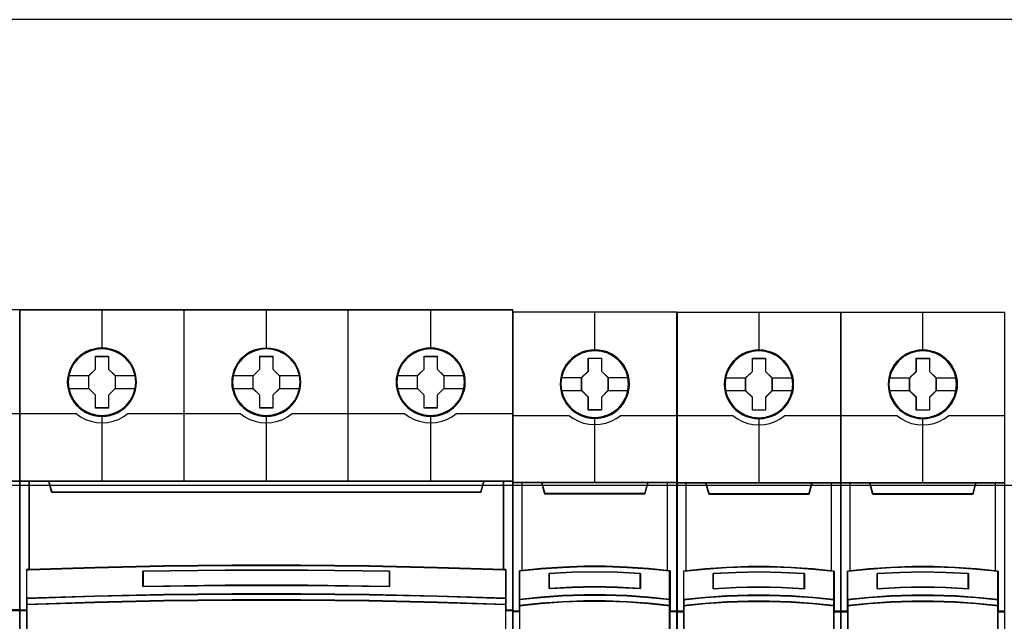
# Model space of a CAD drawing. Header units: millimetres. Extents: x 203 to 3426, y 719 to 2381.
# Tile 125 of 185: x 3358.28 to 3369.44, y 2277.5 to 2284.33. Entities that reach past the tile are written whole.
import ezdxf

# ---------------------------------------------------------------- set-up
doc = ezdxf.new("R2010")
doc.units = ezdxf.units.MM
doc.layers.add('45', color=7, linetype='Continuous')
doc.layers.add('E_Legrand_obudowy', color=7, linetype='Continuous')

# ---------------------------------------------------------------- blocks, each defined once
blk = doc.blocks.new('XL3 160 wnękowa 6x24M')
at = {"layer": 'E_Legrand_obudowy'}
for points in [[(256.55, -422.17), (-257.68, -422.17)], [(-215.64, -475), (215.55, -475), (215.55, -520.11), (-215.64, -520.11), (-215.64, -475)]]:
    blk.add_lwpolyline(points, dxfattribs=at)
blk = doc.blocks.new('P304 TX3')
at = {"layer": '45', "color": 139}
blk.add_lwpolyline([(72.05327, 41.032708), (-0.0215, 41.032708), (-0.0215, -41.032709), (72.05327, -41.032709), (72.05327, 41.032708)], close=True, dxfattribs=at)
blk.add_lwpolyline([(72.05327, 41.032708), (-0.0215, 41.032708), (-0.0215, -41.032709), (72.05327, -41.032709), (72.05327, 41.032708)], close=True, dxfattribs=at)
for points in [[(65.832637, 29.669362), (72.05327, 29.669362)], [(-0.0215, 22.261452), (72.05327, 22.261452)], [(72.05327, 8.126427), (17.23753, 8.126427)]]:
    blk.add_lwpolyline(points, dxfattribs=at)
at = {"layer": '45', "color": 7}
blk.add_lwpolyline([(71.012317, 22.261452), (71.012317, 8.08152), (72.05327, 8.08152), (72.05327, 22.261452), (71.012317, 22.261452)], close=True, dxfattribs=at)
at = {"layer": '45', "color": 140}
blk.add_lwpolyline([(71.012317, 22.261452), (71.012317, 8.08152), (72.05327, 8.08152), (72.05327, 22.261452), (71.012317, 22.261452)], close=True, dxfattribs=at)
blk = doc.blocks.new('S303 TX3')
at = {"layer": '45', "color": 7}
for points in [[(18.022415, 41.022856), (0, 41.022856), (0, -41.022856), (18.022415, -41.022856), (36.033684, -41.022856), (54.056099, -41.022856), (54.056099, 41.022856), (36.033684, 41.022856), (18.022415, 41.022856)], [(12.804977, 33.099343), (12.782599, 33.552212), (12.709873, 33.999558), (12.553233, 34.430336), (12.374215, 34.844545), (12.139254, 35.236664), (11.859539, 35.584599), (11.529475, 35.904921), (11.160251, 36.181061), (10.791027, 36.424064), (10.360265, 36.606316), (9.929504, 36.73334), (9.470771, 36.816182), (9.017632, 36.843796), (8.558899, 36.816182), (8.116949, 36.73334), (7.669404, 36.606316), (7.255426, 36.424064), (6.863824, 36.181061), (6.505789, 35.904921), (6.17013, 35.584599), (5.901604, 35.236664), (5.661049, 34.844545), (5.459654, 34.430336), (5.342173, 33.999558), (5.252664, 33.552212), (5.219099, 33.099343), (5.252664, 32.651997), (5.342173, 32.215697), (5.459654, 31.779396), (5.661049, 31.365187), (5.901604, 30.978592), (6.17013, 30.614087), (6.505789, 30.293765), (6.863824, 30.017626), (7.255426, 29.785669), (7.669404, 29.603417), (8.116949, 29.465347), (8.558899, 29.376982), (9.017632, 29.354891), (9.470771, 29.376982), (9.929504, 29.465347), (10.360265, 29.603417), (10.791027, 29.785669), (11.160251, 30.017626), (11.529475, 30.293765), (11.859539, 30.614087), (12.139254, 30.978592), (12.374215, 31.365187), (12.553233, 31.779396), (12.709873, 32.215697), (12.782599, 32.651997), (12.804977, 33.099343)], [(12.804977, 33.099343), (12.782599, 33.552212), (12.709873, 33.999558), (12.553233, 34.430336), (12.374215, 34.844545), (12.139254, 35.236664), (11.859539, 35.584599), (11.529475, 35.904921), (11.160251, 36.181061), (10.791027, 36.424064), (10.360265, 36.606316), (9.929504, 36.73334), (9.470771, 36.816182), (9.017632, 36.843796), (8.558899, 36.816182), (8.116949, 36.73334), (7.669404, 36.606316), (7.255426, 36.424064), (6.863824, 36.181061), (6.505789, 35.904921), (6.17013, 35.584599), (5.901604, 35.236664), (5.661049, 34.844545), (5.459654, 34.430336), (5.342173, 33.999558), (5.252664, 33.552212), (5.219099, 33.099343), (5.252664, 32.651997), (5.342173, 32.215697), (5.459654, 31.779396), (5.661049, 31.365187), (5.901604, 30.978592), (6.17013, 30.614087), (6.505789, 30.293765), (6.863824, 30.017626), (7.255426, 29.785669), (7.669404, 29.603417), (8.116949, 29.465347), (8.558899, 29.376982), (9.017632, 29.354891), (9.470771, 29.376982), (9.929504, 29.465347), (10.360265, 29.603417), (10.791027, 29.785669), (11.160251, 30.017626), (11.529475, 30.293765), (11.859539, 30.614087), (12.139254, 30.978592), (12.374215, 31.365187), (12.553233, 31.779396), (12.709873, 32.215697), (12.782599, 32.651997), (12.804977, 33.099343)], [(30.814718, 33.093956), (30.792345, 33.546825), (30.719634, 33.994171), (30.563026, 34.424948), (30.384046, 34.839158), (30.149134, 35.231276), (29.869476, 35.579212), (29.539481, 35.899534), (29.175926, 36.181196), (28.801186, 36.418676), (28.370514, 36.600928), (27.939841, 36.727952), (27.481204, 36.810794), (27.028159, 36.838408), (26.575114, 36.810794), (26.127663, 36.727952), (25.680211, 36.600928), (25.266318, 36.418676), (24.874798, 36.181196), (24.516837, 35.899534), (24.181248, 35.579212), (23.91837, 35.231276), (23.672272, 34.839158), (23.476512, 34.424948), (23.353463, 33.994171), (23.263972, 33.546825), (23.236007, 33.093956), (23.263972, 32.64661), (23.353463, 32.210309), (23.476512, 31.774009), (23.672272, 31.359799), (23.91837, 30.973204), (24.181248, 30.6087), (24.516837, 30.288378), (24.874798, 30.012238), (25.266318, 29.780281), (25.680211, 29.598029), (26.127663, 29.459959), (26.575114, 29.371594), (27.028159, 29.349503), (27.481204, 29.371594), (27.939841, 29.459959), (28.370514, 29.598029), (28.801186, 29.780281), (29.175926, 30.012238), (29.539481, 30.288378), (29.869476, 30.6087), (30.149134, 30.973204), (30.384046, 31.359799), (30.563026, 31.774009), (30.719634, 32.210309), (30.792345, 32.64661), (30.814718, 33.093956)], [(30.814718, 33.093956), (30.792345, 33.546825), (30.719634, 33.994171), (30.563026, 34.424948), (30.384046, 34.839158), (30.149134, 35.231276), (29.869476, 35.579212), (29.539481, 35.899534), (29.175926, 36.181196), (28.801186, 36.418676), (28.370514, 36.600928), (27.939841, 36.727952), (27.481204, 36.810794), (27.028159, 36.838408), (26.575114, 36.810794), (26.127663, 36.727952), (25.680211, 36.600928), (25.266318, 36.418676), (24.874798, 36.181196), (24.516837, 35.899534), (24.181248, 35.579212), (23.91837, 35.231276), (23.672272, 34.839158), (23.476512, 34.424948), (23.353463, 33.994171), (23.263972, 33.546825), (23.236007, 33.093956), (23.263972, 32.64661), (23.353463, 32.210309), (23.476512, 31.774009), (23.672272, 31.359799), (23.91837, 30.973204), (24.181248, 30.6087), (24.516837, 30.288378), (24.874798, 30.012238), (25.266318, 29.780281), (25.680211, 29.598029), (26.127663, 29.459959), (26.575114, 29.371594), (27.028159, 29.349503), (27.481204, 29.371594), (27.939841, 29.459959), (28.370514, 29.598029), (28.801186, 29.780281), (29.175926, 30.012238), (29.539481, 30.288378), (29.869476, 30.6087), (30.149134, 30.973204), (30.384046, 31.359799), (30.563026, 31.774009), (30.719634, 32.210309), (30.792345, 32.64661), (30.814718, 33.093956)], [(30.800385, 33.094854), (30.778102, 33.545876), (30.705683, 33.991399), (30.549705, 34.42042), (30.371443, 34.832941), (30.137475, 35.223461), (29.858942, 35.569978), (29.530273, 35.888994), (29.168179, 36.169508), (28.794945, 36.40602), (28.366003, 36.587529), (27.937062, 36.714035), (27.480267, 36.79654), (27.029043, 36.824041), (26.577819, 36.79654), (26.132166, 36.714035), (25.686513, 36.587529), (25.274283, 36.40602), (24.884337, 36.169508), (24.527814, 35.888994), (24.193574, 35.569978), (23.931753, 35.223461), (23.686644, 34.832941), (23.49167, 34.42042), (23.369116, 33.991399), (23.279985, 33.545876), (23.252132, 33.094854), (23.279985, 32.649331), (23.369116, 32.214809), (23.49167, 31.780288), (23.686644, 31.367767), (23.931753, 30.982748), (24.193574, 30.619729), (24.527814, 30.300713), (24.884337, 30.025699), (25.274283, 29.794688), (25.686513, 29.613179), (26.132166, 29.475672), (26.577819, 29.387667), (27.029043, 29.365666), (27.480267, 29.387667), (27.937062, 29.475672), (28.366003, 29.613179), (28.794945, 29.794688), (29.168179, 30.025699), (29.530273, 30.300713), (29.858942, 30.619729), (30.137475, 30.982748), (30.371443, 31.367767), (30.549705, 31.780288), (30.705683, 32.214809), (30.778102, 32.649331), (30.800385, 33.094854)], [(48.831626, 33.099343), (48.809254, 33.552212), (48.736545, 33.999558), (48.579942, 34.430336), (48.400966, 34.844545), (48.166061, 35.236664), (47.886412, 35.584599), (47.556426, 35.904921), (47.187289, 36.181061), (46.818152, 36.424064), (46.387492, 36.606316), (45.956832, 36.73334), (45.498208, 36.816182), (45.045176, 36.843796), (44.586551, 36.816182), (44.144705, 36.73334), (43.697267, 36.606316), (43.283386, 36.424064), (42.891877, 36.181061), (42.533926, 35.904921), (42.198347, 35.584599), (41.935477, 35.236664), (41.689385, 34.844545), (41.488038, 34.430336), (41.370585, 33.999558), (41.281098, 33.552212), (41.24754, 33.099343), (41.281098, 32.651997), (41.370585, 32.215697), (41.488038, 31.779396), (41.689385, 31.365187), (41.935477, 30.978592), (42.198347, 30.614087), (42.533926, 30.293765), (42.891877, 30.017626), (43.283386, 29.785669), (43.697267, 29.603417), (44.144705, 29.465347), (44.586551, 29.376982), (45.045176, 29.354891), (45.498208, 29.376982), (45.956832, 29.465347), (46.387492, 29.603417), (46.818152, 29.785669), (47.187289, 30.017626), (47.556426, 30.293765), (47.886412, 30.614087), (48.166061, 30.978592), (48.400966, 31.365187), (48.579942, 31.779396), (48.736545, 32.215697), (48.809254, 32.651997), (48.831626, 33.099343)], [(48.831626, 33.099343), (48.809254, 33.552212), (48.736545, 33.999558), (48.579942, 34.430336), (48.400966, 34.844545), (48.166061, 35.236664), (47.886412, 35.584599), (47.556426, 35.904921), (47.187289, 36.181061), (46.818152, 36.424064), (46.387492, 36.606316), (45.956832, 36.73334), (45.498208, 36.816182), (45.045176, 36.843796), (44.586551, 36.816182), (44.144705, 36.73334), (43.697267, 36.606316), (43.283386, 36.424064), (42.891877, 36.181061), (42.533926, 35.904921), (42.198347, 35.584599), (41.935477, 35.236664), (41.689385, 34.844545), (41.488038, 34.430336), (41.370585, 33.999558), (41.281098, 33.552212), (41.24754, 33.099343), (41.281098, 32.651997), (41.370585, 32.215697), (41.488038, 31.779396), (41.689385, 31.365187), (41.935477, 30.978592), (42.198347, 30.614087), (42.533926, 30.293765), (42.891877, 30.017626), (43.283386, 29.785669), (43.697267, 29.603417), (44.144705, 29.465347), (44.586551, 29.376982), (45.045176, 29.354891), (45.498208, 29.376982), (45.956832, 29.465347), (46.387492, 29.603417), (46.818152, 29.785669), (47.187289, 30.017626), (47.556426, 30.293765), (47.886412, 30.614087), (48.166061, 30.978592), (48.400966, 31.365187), (48.579942, 31.779396), (48.736545, 32.215697), (48.809254, 32.651997), (48.831626, 33.099343)], [(48.817293, 33.100241), (48.795011, 33.551264), (48.722594, 33.996786), (48.566619, 34.425808), (48.388362, 34.838329), (48.154401, 35.228848), (47.875874, 35.575366), (47.547214, 35.894382), (47.179559, 36.169395), (46.811905, 36.411408), (46.382975, 36.592917), (45.954044, 36.719423), (45.497261, 36.801927), (45.046049, 36.829429), (44.589266, 36.801927), (44.149195, 36.719423), (43.703553, 36.592917), (43.291335, 36.411408), (42.901398, 36.169395), (42.544885, 35.894382), (42.210653, 35.575366), (41.948839, 35.228848), (41.703736, 34.838329), (41.503197, 34.425808), (41.386216, 33.996786), (41.297088, 33.551264), (41.263665, 33.100241), (41.297088, 32.654719), (41.386216, 32.220197), (41.503197, 31.785675), (41.703736, 31.373155), (41.948839, 30.988135), (42.210653, 30.625117), (42.544885, 30.306101), (42.901398, 30.031087), (43.291335, 29.800076), (43.703553, 29.618566), (44.149195, 29.48106), (44.589266, 29.393055), (45.046049, 29.371054), (45.497261, 29.393055), (45.954044, 29.48106), (46.382975, 29.618566), (46.811905, 29.800076), (47.179559, 30.031087), (47.547214, 30.306101), (47.875874, 30.625117), (48.154401, 30.988135), (48.388362, 31.373155), (48.566619, 31.785675), (48.722594, 32.220197), (48.795011, 32.654719), (48.817293, 33.100241)], [(8.302225, 35.942254), (9.744123, 35.942254), (9.744123, 34.526706), (10.465072, 33.818932), (10.465072, 32.397855), (9.744123, 31.679022), (9.744123, 30.269004), (8.302225, 30.269004), (8.302225, 31.679022), (7.564378, 32.397855), (7.564378, 33.818932), (8.302225, 34.526706), (8.302225, 35.942254)], [(8.302225, 35.942254), (9.744123, 35.942254), (9.744123, 35.942254), (9.744123, 34.526706), (9.744123, 34.526706), (10.465072, 33.818932), (10.465072, 33.818932), (10.465072, 32.397855), (10.465072, 32.397855), (9.744123, 31.679022), (9.744123, 31.679022), (9.744123, 30.269004), (9.744123, 30.269004), (8.302225, 30.269004), (8.302225, 30.269004), (8.302225, 31.679022), (8.302225, 31.679022), (7.564378, 32.397855), (7.564378, 32.397855), (7.564378, 33.818932), (7.564378, 33.818932), (8.302225, 34.526706), (8.302225, 34.526706), (8.302225, 35.942254), (8.302225, 35.942254)], [(8.30881, 35.927887), (9.735568, 35.927887), (9.735568, 34.519509), (10.448947, 33.81532), (10.448947, 32.40144), (9.735568, 31.686248), (9.735568, 30.283371), (8.30881, 30.283371), (8.30881, 31.686248), (7.578712, 32.40144), (7.578712, 33.81532), (8.30881, 34.519509), (8.30881, 35.927887)], [(26.319198, 35.942254), (27.761225, 35.942254), (27.761225, 34.520763), (28.476605, 33.812783), (28.476605, 32.391292), (27.761225, 31.67225), (27.761225, 30.261821), (26.319198, 30.261821), (26.319198, 31.67225), (25.581286, 32.391292), (25.581286, 33.812783), (26.319198, 34.520763), (26.319198, 35.942254)], [(26.319198, 35.942254), (27.761225, 35.942254), (27.761225, 35.942254), (27.761225, 34.520763), (27.761225, 34.520763), (28.476605, 33.812783), (28.476605, 33.812783), (28.476605, 32.391292), (28.476605, 32.391292), (27.761225, 31.67225), (27.761225, 31.67225), (27.761225, 30.261821), (27.761225, 30.261821), (26.319198, 30.261821), (26.319198, 30.261821), (26.319198, 31.67225), (26.319198, 31.67225), (25.581286, 32.391292), (25.581286, 32.391292), (25.581286, 33.812783), (25.581286, 33.812783), (26.319198, 34.520763), (26.319198, 34.520763), (26.319198, 35.942254), (26.319198, 35.942254)], [(26.325769, 35.927887), (27.752625, 35.927887), (27.752625, 34.514036), (28.46048, 33.809861), (28.46048, 32.39601), (27.752625, 31.680832), (27.752625, 30.277984), (26.325769, 30.277984), (26.325769, 31.680832), (25.59562, 32.39601), (25.59562, 33.809861), (26.325769, 34.514036), (26.325769, 35.927887)], [(44.330473, 35.942254), (45.7725, 35.942254), (45.7725, 34.526706), (46.493513, 33.818932), (46.493513, 32.397855), (45.7725, 31.679022), (45.7725, 30.269004), (44.330473, 30.269004), (44.330473, 31.679022), (43.598194, 32.397855), (43.598194, 33.818932), (44.330473, 34.526706), (44.330473, 35.942254)], [(44.330473, 35.942254), (45.7725, 35.942254), (45.7725, 35.942254), (45.7725, 34.526706), (45.7725, 34.526706), (46.493513, 33.818932), (46.493513, 33.818932), (46.493513, 32.397855), (46.493513, 32.397855), (45.7725, 31.679022), (45.7725, 31.679022), (45.7725, 30.269004), (45.7725, 30.269004), (44.330473, 30.269004), (44.330473, 30.269004), (44.330473, 31.679022), (44.330473, 31.679022), (43.598194, 32.397855), (43.598194, 32.397855), (43.598194, 33.818932), (43.598194, 33.818932), (44.330473, 34.526706), (44.330473, 34.526706), (44.330473, 35.942254), (44.330473, 35.942254)], [(44.337103, 35.927887), (45.76396, 35.927887), (45.76396, 34.519509), (46.477388, 33.81532), (46.477388, 32.40144), (45.76396, 31.686248), (45.76396, 30.283371), (44.337103, 30.283371), (44.337103, 31.686248), (43.612528, 32.40144), (43.612528, 33.81532), (44.337103, 34.519509), (44.337103, 35.927887)], [(1.040953, 12.539328), (1.040953, 22.250309), (0, 22.250309), (0, 8.080654), (0.776402, 8.080654), (0.776402, 8.714458), (0.776402, 9.386842), (0.776402, 12.528305), (1.040953, 12.539328)], [(15.765954, 12.920817), (23.272757, 13.003574), (30.785134, 13.003574), (38.291938, 12.920817), (45.798741, 12.76082), (53.049188, 12.5291), (53.049188, 22.250309), (50.875726, 22.250309), (50.558066, 21.058605), (3.499825, 21.058605), (3.182166, 22.250309), (1.008703, 22.250309), (1.008703, 12.5291), (8.253577, 12.76082), (15.765954, 12.920817)], [(3.497867, 21.030892), (50.558233, 21.030892), (50.875907, 22.250309), (45.05188, 22.250309), (36.034392, 22.250309), (27.02805, 22.250309), (18.021708, 22.250309), (9.004219, 22.250309), (3.180192, 22.250309), (3.497867, 21.030892)], [(53.015146, 22.250309), (53.015146, 12.539328), (53.273947, 12.528305), (53.273947, 9.386842), (53.273947, 8.714458), (53.273947, 8.080654), (54.056099, 8.080654), (54.056099, 22.250309), (53.015146, 22.250309)], [(38.290735, 9.789535), (45.797268, 9.634171), (53.298228, 9.384478), (53.298228, 12.547255), (53.047453, 12.558353), (45.797268, 12.791399), (38.290735, 12.952313), (30.784202, 13.035544), (23.272096, 13.035544), (15.765563, 12.952313), (8.253457, 12.791399), (1.008844, 12.558353), (0.752496, 12.547255), (0.752496, 9.384478), (8.253457, 9.634171), (15.765563, 9.789535), (23.272096, 9.872766), (30.784202, 9.872766), (38.290735, 9.789535)], [(40.550585, 12.37757), (40.550585, 10.697281), (31.53377, 10.814901), (22.522531, 10.814901), (13.50014, 10.697281), (13.50014, 12.37757), (22.522531, 12.48959), (31.53377, 12.48959), (40.550585, 12.37757)], [(31.53377, 10.814901), (40.550585, 10.697281), (40.550585, 12.37757), (31.53377, 12.48959), (22.522531, 12.48959), (13.50014, 12.37757), (13.50014, 10.697281), (22.522531, 10.814901), (31.53377, 10.814901)], [(23.272096, 9.899901), (15.765563, 9.815109), (8.253457, 9.65683), (0.752496, 9.402454), (0.752496, 8.712811), (8.253457, 8.961535), (15.765563, 9.131119), (23.272096, 9.210258), (30.784202, 9.210258), (38.290735, 9.131119), (45.797268, 8.961535), (53.298228, 8.712811), (53.298228, 9.402454), (45.797268, 9.65683), (38.290735, 9.815109), (30.784202, 9.899901), (23.272096, 9.899901)], [(22.525343, 4.693586), (31.530954, 4.693586), (36.033759, 4.693586), (40.542137, 4.693586), (49.553321, 4.693586), (53.298228, 4.693586), (53.298228, 8.105613), (53.298228, 8.742598), (45.797268, 8.986314), (38.290735, 9.152484), (30.784202, 9.23003), (23.272096, 9.23003), (15.765563, 9.152484), (8.253457, 8.986314), (0.752496, 8.742598), (0.752496, 8.105613), (0.752496, 4.693586), (4.502977, 4.693586), (13.508587, 4.693586), (18.022538, 4.693586), (22.525343, 4.693586)]]:
    blk.add_lwpolyline(points, close=True, dxfattribs=at)
at = {"layer": '45', "color": 139}
for points in [[(18.022415, 41.022856), (0, 41.022856), (0, -41.022856), (18.022415, -41.022856), (36.033684, -41.022856), (54.056099, -41.022856), (54.056099, 41.022856), (36.033684, 41.022856), (18.022415, 41.022856)], [(18.027788, 41.008489), (0.016125, 41.008489), (0.016125, -41.008489), (18.027788, -41.008489), (36.028312, -41.008489), (54.039974, -41.008489), (54.039974, 41.008489), (36.028312, 41.008489), (18.027788, 41.008489)], [(12.720769, 33.104799), (12.648046, 33.82282), (12.441067, 34.507702), (12.099832, 35.142875), (11.641121, 35.700722), (11.076124, 36.148105), (10.432811, 36.485022), (9.733558, 36.694905), (9.011928, 36.761184), (8.290298, 36.694905), (7.602233, 36.485022), (6.95892, 36.148105), (6.393923, 35.700722), (5.935213, 35.142875), (5.593977, 34.507702), (5.37581, 33.82282), (5.308681, 33.104799), (5.37581, 32.392301), (5.593977, 31.701896), (5.935213, 31.077769), (6.393923, 30.519922), (6.95892, 30.067016), (7.602233, 29.730099), (8.290298, 29.514692), (9.011928, 29.44289), (9.733558, 29.514692), (10.432811, 29.730099), (11.076124, 30.067016), (11.641121, 30.519922), (12.099832, 31.077769), (12.441067, 31.701896), (12.648046, 32.392301), (12.720769, 33.104799)], [(12.726144, 33.104799), (12.653423, 33.82282), (12.44645, 34.507702), (12.099631, 35.137352), (11.63534, 35.695199), (11.081548, 36.148105), (10.438254, 36.479499), (9.739021, 36.694905), (9.017413, 36.761184), (8.295804, 36.694905), (7.596571, 36.479499), (6.958871, 36.148105), (6.399485, 35.695199), (5.9296, 35.137352), (5.588375, 34.507702), (5.381402, 33.82282), (5.308681, 33.104799), (5.381402, 32.392301), (5.588375, 31.701896), (5.9296, 31.072246), (6.399485, 30.514399), (6.958871, 30.061493), (7.596571, 29.724575), (8.295804, 29.514692), (9.017413, 29.44289), (9.739021, 29.514692), (10.438254, 29.724575), (11.081548, 30.061493), (11.63534, 30.514399), (12.099631, 31.072246), (12.44645, 31.701896), (12.653423, 32.392301), (12.726144, 33.104799)], [(30.737677, 33.104799), (30.659363, 33.82282), (30.45239, 34.507702), (30.111164, 35.137352), (29.652467, 35.695199), (29.087487, 36.148105), (28.444193, 36.479499), (27.750554, 36.694905), (27.023352, 36.761184), (26.301743, 36.694905), (25.613698, 36.479499), (24.970404, 36.148105), (24.405424, 35.695199), (23.946727, 35.137352), (23.605502, 34.507702), (23.392935, 33.82282), (23.320215, 33.104799), (23.392935, 32.392301), (23.605502, 31.701896), (23.946727, 31.072246), (24.405424, 30.514399), (24.970404, 30.061493), (25.613698, 29.724575), (26.301743, 29.514692), (27.023352, 29.44289), (27.750554, 29.514692), (28.444193, 29.724575), (29.087487, 30.061493), (29.652467, 30.514399), (30.111164, 31.072246), (30.45239, 31.701896), (30.659363, 32.392301), (30.737677, 33.104799)], [(30.737677, 33.099411), (30.664956, 33.817432), (30.457984, 34.502314), (30.111164, 35.137487), (29.646873, 35.695334), (29.093081, 36.14824), (28.449787, 36.479635), (27.750554, 36.689518), (27.028946, 36.755797), (26.307337, 36.689518), (25.608104, 36.479635), (24.970404, 36.14824), (24.411018, 35.695334), (23.946727, 35.137487), (23.599908, 34.502314), (23.392935, 33.817432), (23.320215, 33.099411), (23.392935, 32.386913), (23.599908, 31.696508), (23.946727, 31.072382), (24.411018, 30.514534), (24.970404, 30.061629), (25.608104, 29.724711), (26.307337, 29.509304), (27.028946, 29.437502), (27.750554, 29.509304), (28.449787, 29.724711), (29.093081, 30.061629), (29.646873, 30.514534), (30.111164, 31.072382), (30.457984, 31.696508), (30.664956, 32.386913), (30.737677, 33.099411)], [(48.74921, 33.099411), (48.676472, 33.817432), (48.469449, 34.502314), (48.128141, 35.137487), (47.658143, 35.695334), (47.104217, 36.14824), (46.460767, 36.479635), (45.761365, 36.689518), (45.039583, 36.755797), (44.3178, 36.689518), (43.618398, 36.479635), (42.980544, 36.14824), (42.421023, 35.695334), (41.95662, 35.137487), (41.609717, 34.502314), (41.402694, 33.817432), (41.329956, 33.099411), (41.402694, 32.386913), (41.609717, 31.696508), (41.95662, 31.072382), (42.421023, 30.514534), (42.980544, 30.061629), (43.618398, 29.724711), (44.3178, 29.509304), (45.039583, 29.437502), (45.761365, 29.509304), (46.460767, 29.724711), (47.104217, 30.061629), (47.658143, 30.514534), (48.128141, 31.072382), (48.469449, 31.696508), (48.676472, 32.386913), (48.74921, 33.099411)], [(48.74921, 33.104799), (48.670893, 33.82282), (48.463914, 34.507702), (48.122679, 35.137352), (47.663968, 35.695199), (47.098971, 36.148105), (46.455658, 36.479499), (45.761999, 36.694905), (45.040369, 36.761184), (44.313145, 36.694905), (43.62508, 36.479499), (42.981767, 36.148105), (42.41677, 35.695199), (41.95806, 35.137352), (41.616824, 34.507702), (41.404251, 33.82282), (41.337123, 33.104799), (41.404251, 32.392301), (41.616824, 31.701896), (41.95806, 31.072246), (42.41677, 30.514399), (42.981767, 30.061493), (43.62508, 29.724575), (44.313145, 29.514692), (45.040369, 29.44289), (45.761999, 29.514692), (46.455658, 29.724575), (47.098971, 30.061493), (47.663968, 30.514399), (48.122679, 31.072246), (48.463914, 31.701896), (48.670893, 32.392301), (48.74921, 33.104799)]]:
    blk.add_lwpolyline(points, close=True, dxfattribs=at)
for points in [[(9.001288, 41.022856), (9.001288, 36.734246)], [(18.011533, 22.217983), (18.011533, 41.022856)], [(27.012821, 41.022856), (27.012821, 36.734246)], [(36.012316, 22.217983), (36.012316, 41.022856)], [(45.022562, 41.022856), (45.022562, 36.734246)], [(0, 29.656602), (6.20451, 29.656602)], [(6.17226, 29.656602), (6.676303, 29.304424), (7.219549, 29.02041), (7.801998, 28.810239), (8.401248, 28.679592), (9.0173, 28.64551), (9.633352, 28.679592), (10.238203, 28.810239), (10.815051, 29.02041), (11.358297, 29.304424), (11.86794, 29.656602)], [(9.001288, 29.464441), (9.001288, 22.217983)], [(11.83569, 29.656602), (24.216043, 29.656602)], [(24.182002, 29.656602), (24.686223, 29.304424), (25.229661, 29.02041), (25.812317, 28.810239), (26.41178, 28.679592), (27.02805, 28.64551), (27.64432, 28.679592), (28.243783, 28.810239), (28.826438, 29.02041), (29.369877, 29.304424), (29.874098, 29.656602)], [(27.012821, 29.464441), (27.012821, 22.217983)], [(29.841848, 29.656602), (42.222201, 29.656602)], [(42.18816, 29.656602), (42.697963, 29.304424), (43.24138, 29.02041), (43.81841, 28.810239), (44.423451, 28.679592), (45.039696, 28.64551), (45.655942, 28.679592), (46.255381, 28.810239), (46.832411, 29.02041), (47.38143, 29.304424), (47.885631, 29.656602)], [(45.022562, 29.464441), (45.022562, 22.217983)], [(47.853381, 29.656602), (54.056099, 29.656602)], [(0, 22.250309), (54.056099, 22.250309)], [(1.008703, 22.250309), (1.008703, 12.5291)], [(3.180192, 22.250309), (3.531357, 21.030892)], [(50.875907, 22.250309), (50.526534, 21.030892)], [(53.015146, 12.5291), (53.015146, 22.250309)], [(3.497316, 21.063219), (50.558784, 21.063219)], [(53.298228, 12.518324), (45.797268, 12.776934), (38.290735, 12.947381), (30.784202, 13.035544), (23.272096, 13.035544), (15.765563, 12.947381), (8.253457, 12.776934), (0.752496, 12.518324)], [(0.752496, 12.55065), (0.752496, 4.693586)], [(40.550585, 12.347714), (31.53377, 12.48959), (22.522531, 12.48959), (13.50014, 12.347714)], [(13.50014, 10.697281), (13.50014, 12.38004)], [(40.518335, 10.697281), (40.518335, 12.38004)], [(53.265978, 4.693586), (53.265978, 12.55065)], [(40.550585, 10.697281), (31.53377, 10.846341), (22.522531, 10.846341), (13.50014, 10.697281)], [(53.298228, 9.384478), (45.797268, 9.648047), (38.290735, 9.812045), (30.784202, 9.899901), (23.272096, 9.899901), (15.765563, 9.812045), (8.253457, 9.648047), (0.752496, 9.384478)], [(53.298228, 8.712811), (45.797268, 8.971421), (38.290735, 9.147746), (30.784202, 9.23003), (23.272096, 9.23003), (15.765563, 9.147746), (8.253457, 8.971421), (0.752496, 8.712811)], [(0.784746, 8.11298), (0, 8.11298)], [(54.056099, 8.11298), (53.265978, 8.11298)]]:
    blk.add_lwpolyline(points, dxfattribs=at)
at = {"layer": '45', "color": 59}
blk.add_lwpolyline([(18.011533, 22.217983), (18.011533, 41.022856)], dxfattribs=at)
for points in [[(12.788852, 33.100241), (12.76657, 33.551264), (12.694153, 33.996786), (12.538178, 34.425808), (12.359921, 34.838329), (12.125959, 35.228848), (11.847433, 35.575366), (11.518773, 35.894382), (11.151118, 36.169395), (10.783464, 36.411408), (10.354533, 36.592917), (9.925603, 36.719423), (9.46882, 36.801927), (9.017608, 36.829429), (8.560825, 36.801927), (8.120754, 36.719423), (7.675112, 36.592917), (7.262894, 36.411408), (6.872957, 36.169395), (6.516444, 35.894382), (6.182212, 35.575366), (5.914827, 35.228848), (5.675295, 34.838329), (5.474756, 34.425808), (5.357775, 33.996786), (5.268647, 33.551264), (5.235224, 33.100241), (5.268647, 32.654719), (5.357775, 32.220197), (5.474756, 31.785675), (5.675295, 31.373155), (5.914827, 30.988135), (6.182212, 30.625117), (6.516444, 30.306101), (6.872957, 30.031087), (7.262894, 29.800076), (7.675112, 29.618566), (8.120754, 29.48106), (8.560825, 29.393055), (9.017608, 29.371054), (9.46882, 29.393055), (9.925603, 29.48106), (10.354533, 29.618566), (10.783464, 29.800076), (11.151118, 30.031087), (11.518773, 30.306101), (11.847433, 30.625117), (12.125959, 30.988135), (12.359921, 31.373155), (12.538178, 31.785675), (12.694153, 32.220197), (12.76657, 32.654719), (12.788852, 33.100241)], [(15.772933, 12.93575), (23.275085, 13.018247), (30.782806, 13.018247), (38.284958, 12.93575), (45.787109, 12.776255), (53.033063, 12.545263), (53.033063, 22.235942), (50.860948, 22.235942), (50.543485, 21.047981), (3.514406, 21.047981), (3.196944, 22.235942), (1.024828, 22.235942), (1.024828, 12.545263), (8.265212, 12.776255), (15.772933, 12.93575)], [(3.497867, 21.030892), (50.558233, 21.030892), (50.875907, 22.250309), (45.05188, 22.250309), (36.034392, 22.250309), (27.02805, 22.250309), (18.021708, 22.250309), (9.004219, 22.250309), (3.180192, 22.250309), (3.497867, 21.030892)], [(38.290735, 9.789535), (45.797268, 9.634171), (53.298228, 9.384478), (53.298228, 12.547255), (53.047453, 12.558353), (45.797268, 12.791399), (38.290735, 12.952313), (30.784202, 13.035544), (23.272096, 13.035544), (15.765563, 12.952313), (8.253457, 12.791399), (1.008844, 12.558353), (0.752496, 12.547255), (0.752496, 9.384478), (8.253457, 9.634171), (15.765563, 9.789535), (23.272096, 9.872766), (30.784202, 9.872766), (38.290735, 9.789535)], [(40.550585, 12.37757), (40.550585, 10.697281), (31.53377, 10.814901), (22.522531, 10.814901), (13.50014, 10.697281), (13.50014, 12.37757), (22.522531, 12.48959), (31.53377, 12.48959), (40.550585, 12.37757)], [(31.53377, 10.814901), (40.550585, 10.697281), (40.550585, 12.37757), (31.53377, 12.48959), (22.522531, 12.48959), (13.50014, 12.37757), (13.50014, 10.697281), (22.522531, 10.814901), (31.53377, 10.814901)], [(31.528395, 10.829061), (40.53446, 10.713444), (40.53446, 12.365111), (31.528395, 12.475223), (22.527899, 12.475223), (13.516265, 12.365111), (13.516265, 10.713444), (22.527899, 10.829061), (31.528395, 10.829061)], [(23.272096, 9.899901), (15.765563, 9.815109), (8.253457, 9.65683), (0.752496, 9.402454), (0.752496, 8.712811), (8.253457, 8.961535), (15.765563, 9.131119), (23.272096, 9.210258), (30.784202, 9.210258), (38.290735, 9.131119), (45.797268, 8.961535), (53.298228, 8.712811), (53.298228, 9.402454), (45.797268, 9.65683), (38.290735, 9.815109), (30.784202, 9.899901), (23.272096, 9.899901)], [(23.275167, 9.885534), (15.772985, 9.802923), (8.265234, 9.648715), (0.768621, 9.40088), (0.768621, 8.728974), (8.265234, 8.971301), (15.772985, 9.136524), (23.275167, 9.213628), (30.782919, 9.213628), (38.285101, 9.136524), (45.787283, 8.971301), (53.283895, 8.728974), (53.283895, 9.40088), (45.787283, 9.648715), (38.285101, 9.802923), (30.782919, 9.885534), (23.275167, 9.885534)], [(22.525343, 4.693586), (31.530954, 4.693586), (36.033759, 4.693586), (40.542137, 4.693586), (49.553321, 4.693586), (53.298228, 4.693586), (53.298228, 8.105613), (53.298228, 8.742598), (45.797268, 8.986314), (38.290735, 9.152484), (30.784202, 9.23003), (23.272096, 9.23003), (15.765563, 9.152484), (8.253457, 8.986314), (0.752496, 8.742598), (0.752496, 8.105613), (0.752496, 4.693586), (4.502977, 4.693586), (13.508587, 4.693586), (18.022538, 4.693586), (22.525343, 4.693586)], [(22.528848, 4.707953), (31.529238, 4.707953), (36.029433, 4.707953), (40.535198, 4.707953), (49.541158, 4.707953), (53.283895, 4.707953), (53.283895, 8.097017), (53.283895, 8.729715), (45.787283, 8.971791), (38.285101, 9.136843), (30.782919, 9.213867), (23.275167, 9.213867), (15.772985, 9.136843), (8.265234, 8.971791), (0.768621, 8.729715), (0.768621, 8.097017), (0.768621, 4.707953), (4.516928, 4.707953), (13.517318, 4.707953), (18.028652, 4.707953), (22.528848, 4.707953)]]:
    blk.add_lwpolyline(points, close=True, dxfattribs=at)
at = {"layer": '45', "color": 7}
for points in [[(5.290765, 33.830275), (7.596628, 33.830275)], [(10.432822, 33.830275), (12.731519, 33.830275)], [(23.307673, 33.824887), (25.613536, 33.824887)], [(28.442563, 33.824887), (30.743052, 33.824887)], [(41.319206, 33.830275), (43.630444, 33.830275)], [(46.459471, 33.830275), (48.75996, 33.830275)], [(5.290765, 32.418697), (7.596628, 32.418697)], [(10.432822, 32.418697), (12.731519, 32.418697)], [(23.307673, 32.411513), (25.613536, 32.411513)], [(28.442563, 32.411513), (30.743052, 32.411513)], [(41.319206, 32.418697), (43.630444, 32.418697)], [(46.459471, 32.418697), (48.75996, 32.418697)]]:
    blk.add_lwpolyline(points, dxfattribs=at)
at = {"layer": '45', "color": 140}
for points in [[(1.040953, 12.539328), (1.040953, 22.250309), (0, 22.250309), (0, 8.080654), (0.776402, 8.080654), (0.776402, 8.714458), (0.776402, 9.386842), (0.776402, 12.528305), (1.040953, 12.539328)], [(1.02662, 12.545884), (1.02662, 22.235942), (0.016125, 22.235942), (0.016125, 8.096817), (0.769809, 8.096817), (0.769809, 8.729256), (0.769809, 9.40019), (0.769809, 12.534885), (1.02662, 12.545884)], [(15.765954, 12.920817), (23.272757, 13.003574), (30.785134, 13.003574), (38.291938, 12.920817), (45.798741, 12.76082), (53.049188, 12.5291), (53.049188, 22.250309), (50.875726, 22.250309), (50.558066, 21.058605), (3.499825, 21.058605), (3.182166, 22.250309), (1.008703, 22.250309), (1.008703, 12.5291), (8.253577, 12.76082), (15.765954, 12.920817)], [(3.513777, 21.04526), (50.542323, 21.04526), (50.859782, 22.235942), (45.039693, 22.235942), (36.028302, 22.235942), (27.02805, 22.235942), (18.027797, 22.235942), (9.016406, 22.235942), (3.196317, 22.235942), (3.513777, 21.04526)], [(53.015146, 22.250309), (53.015146, 12.539328), (53.273947, 12.528305), (53.273947, 9.386842), (53.273947, 8.714458), (53.273947, 8.080654), (54.056099, 8.080654), (54.056099, 22.250309), (53.015146, 22.250309)], [(53.031271, 22.235942), (53.031271, 12.545884), (53.282054, 12.534885), (53.282054, 9.40019), (53.282054, 8.729256), (53.282054, 8.096817), (54.039974, 8.096817), (54.039974, 22.235942), (53.031271, 22.235942)]]:
    blk.add_lwpolyline(points, close=True, dxfattribs=at)
blk = doc.blocks.new('S301 TX3')
at = {"layer": '45', "color": 7}
for points in [[(17.99, 40.87), (0, 40.87), (0, -40.87), (17.99, -40.87), (17.99, 40.87)], [(12.8, 32.97), (12.78, 33.42), (12.7, 33.88), (12.55, 34.31), (12.36, 34.73), (12.13, 35.12), (11.85, 35.47), (11.52, 35.79), (11.15, 36.07), (10.78, 36.31), (10.34, 36.5), (9.91, 36.62), (9.45, 36.71), (9, 36.73), (8.54, 36.71), (8.09, 36.62), (7.64, 36.5), (7.23, 36.31), (6.84, 36.07), (6.48, 35.79), (6.14, 35.47), (5.87, 35.12), (5.63, 34.73), (5.43, 34.31), (5.31, 33.88), (5.22, 33.42), (5.19, 32.97), (5.22, 32.53), (5.31, 32.09), (5.43, 31.65), (5.63, 31.24), (5.87, 30.84), (6.14, 30.48), (6.48, 30.16), (6.84, 29.88), (7.23, 29.65), (7.64, 29.47), (8.09, 29.33), (8.54, 29.24), (9, 29.22), (9.45, 29.24), (9.91, 29.33), (10.34, 29.47), (10.78, 29.65), (11.15, 29.88), (11.52, 30.16), (11.85, 30.48), (12.13, 30.84), (12.36, 31.24), (12.55, 31.65), (12.7, 32.09), (12.78, 32.53), (12.8, 32.97)], [(12.8, 32.97), (12.78, 33.42), (12.7, 33.88), (12.55, 34.31), (12.36, 34.73), (12.13, 35.12), (11.85, 35.47), (11.52, 35.79), (11.15, 36.07), (10.78, 36.31), (10.34, 36.5), (9.91, 36.62), (9.45, 36.71), (9, 36.73), (8.54, 36.71), (8.09, 36.62), (7.64, 36.5), (7.23, 36.31), (6.84, 36.07), (6.48, 35.79), (6.14, 35.47), (5.87, 35.12), (5.63, 34.73), (5.43, 34.31), (5.31, 33.88), (5.22, 33.42), (5.19, 32.97), (5.22, 32.53), (5.31, 32.09), (5.43, 31.65), (5.63, 31.24), (5.87, 30.84), (6.14, 30.48), (6.48, 30.16), (6.84, 29.88), (7.23, 29.65), (7.64, 29.47), (8.09, 29.33), (8.54, 29.24), (9, 29.22), (9.45, 29.24), (9.91, 29.33), (10.34, 29.47), (10.78, 29.65), (11.15, 29.88), (11.52, 30.16), (11.85, 30.48), (12.13, 30.84), (12.36, 31.24), (12.55, 31.65), (12.7, 32.09), (12.78, 32.53), (12.8, 32.97)], [(8.28, 35.83), (9.73, 35.83), (9.73, 34.4), (10.45, 33.7), (10.45, 32.27), (9.73, 31.55), (9.73, 30.13), (8.28, 30.13), (8.28, 31.55), (7.54, 32.27), (7.54, 33.7), (8.28, 34.4), (8.28, 35.83)], [(8.28, 35.83), (9.73, 35.83), (9.73, 35.83), (9.73, 34.4), (9.73, 34.4), (10.45, 33.7), (10.45, 33.7), (10.45, 32.27), (10.45, 32.27), (9.73, 31.55), (9.73, 31.55), (9.73, 30.13), (9.73, 30.13), (8.28, 30.13), (8.28, 30.13), (8.28, 31.55), (8.28, 31.55), (7.54, 32.27), (7.54, 32.27), (7.54, 33.7), (7.54, 33.7), (8.28, 34.4), (8.28, 34.4), (8.28, 35.83), (8.28, 35.83)], [(8.29, 35.81), (9.72, 35.81), (9.72, 34.39), (10.43, 33.69), (10.43, 32.27), (9.72, 31.56), (9.72, 30.15), (8.29, 30.15), (8.29, 31.56), (7.56, 32.27), (7.56, 33.69), (8.29, 34.39), (8.29, 35.81)], [(7.81, 12.97), (10.17, 12.97), (12.53, 12.88), (14.89, 12.72), (17.24, 12.49), (17.24, 9.35), (17.24, 8.68), (17.24, 8.05), (17.99, 8.05), (17.99, 22.17), (16.98, 22.17), (14.81, 22.17), (14.49, 20.99), (3.49, 20.99), (3.18, 22.17), (1, 22.17), (0, 22.17), (0, 8.05), (0.75, 8.05), (0.75, 8.68), (0.75, 9.35), (0.75, 12.49), (3.09, 12.72), (5.45, 12.88), (7.81, 12.97)], [(3.49, 20.95), (14.5, 20.95), (14.82, 22.17), (8.99, 22.17), (3.17, 22.17), (3.49, 20.95)], [(12.53, 9.75), (14.89, 9.59), (17.24, 9.35), (17.24, 12.51), (14.89, 12.74), (12.53, 12.91), (10.17, 13), (7.81, 13), (5.45, 12.91), (3.09, 12.74), (0.74, 12.51), (0.74, 9.35), (3.09, 9.59), (5.45, 9.75), (7.81, 9.83), (10.17, 9.83), (12.53, 9.75)], [(14, 12.22), (14, 10.55), (11.5, 10.69), (8.99, 10.73), (6.49, 10.69), (3.99, 10.55), (3.99, 12.22), (6.49, 12.36), (8.99, 12.41), (11.5, 12.36), (14, 12.22)], [(11.5, 10.69), (14, 10.55), (14, 12.22), (11.5, 12.36), (8.99, 12.41), (6.49, 12.36), (3.99, 12.22), (3.99, 10.55), (6.49, 10.69), (8.99, 10.73), (11.5, 10.69)], [(14.89, 9.62), (12.53, 9.78), (10.17, 9.87), (7.81, 9.87), (5.45, 9.78), (3.09, 9.62), (0.74, 9.37), (0.74, 8.68), (3.09, 8.93), (5.45, 9.09), (7.81, 9.18), (10.17, 9.18), (12.53, 9.09), (14.89, 8.93), (17.24, 8.68), (17.24, 9.37), (14.89, 9.62)], [(12.53, 9.12), (10.17, 9.2), (7.81, 9.2), (5.45, 9.12), (3.09, 8.96), (0.74, 8.71), (0.74, 8.08), (0.74, 4.69), (4.5, 4.69), (13.49, 4.69), (17.24, 4.69), (17.24, 8.08), (17.24, 8.71), (14.89, 8.96), (12.53, 9.12)]]:
    blk.add_lwpolyline(points, close=True, dxfattribs=at)
at = {"layer": '45', "color": 139}
for points in [[(17.99, 40.87), (0, 40.87), (0, -40.87), (17.99, -40.87), (17.99, 40.87)], [(12.78, 32.97), (12.76, 33.42), (12.69, 33.87), (12.53, 34.3), (12.35, 34.72), (12.11, 35.11), (11.84, 35.46), (11.5, 35.77), (11.14, 36.05), (10.77, 36.29), (10.34, 36.48), (9.9, 36.61), (9.45, 36.69), (9, 36.72), (8.54, 36.69), (8.1, 36.61), (7.65, 36.48), (7.24, 36.29), (6.85, 36.05), (6.49, 35.77), (6.15, 35.46), (5.89, 35.11), (5.64, 34.72), (5.44, 34.3), (5.33, 33.87), (5.24, 33.42), (5.2, 32.97), (5.24, 32.53), (5.33, 32.09), (5.44, 31.66), (5.64, 31.25), (5.89, 30.85), (6.15, 30.5), (6.49, 30.18), (6.85, 29.9), (7.24, 29.67), (7.65, 29.48), (8.1, 29.35), (8.54, 29.26), (9, 29.24), (9.45, 29.26), (9.9, 29.35), (10.34, 29.48), (10.77, 29.67), (11.14, 29.9), (11.5, 30.18), (11.84, 30.5), (12.11, 30.85), (12.35, 31.25), (12.53, 31.66), (12.69, 32.09), (12.76, 32.53), (12.78, 32.97)], [(12.71, 32.97), (12.63, 33.69), (12.43, 34.38), (12.08, 35.01), (11.62, 35.57), (11.06, 36.02), (10.42, 36.36), (9.72, 36.57), (8.99, 36.64), (8.27, 36.57), (7.57, 36.36), (6.93, 36.02), (6.37, 35.57), (5.9, 35.01), (5.56, 34.38), (5.35, 33.69), (5.27, 32.97), (5.35, 32.26), (5.56, 31.57), (5.9, 30.94), (6.37, 30.38), (6.93, 29.93), (7.57, 29.59), (8.27, 29.38), (8.99, 29.31), (9.72, 29.38), (10.42, 29.59), (11.06, 29.93), (11.62, 30.38), (12.08, 30.94), (12.43, 31.57), (12.63, 32.26), (12.71, 32.97)], [(12.7, 32.98), (12.63, 33.69), (12.43, 34.38), (12.08, 35.02), (11.62, 35.57), (11.06, 36.02), (10.41, 36.36), (9.71, 36.57), (8.99, 36.64), (8.27, 36.57), (7.57, 36.36), (6.93, 36.02), (6.36, 35.57), (5.91, 35.02), (5.56, 34.38), (5.35, 33.69), (5.28, 32.98), (5.35, 32.26), (5.56, 31.57), (5.91, 30.95), (6.36, 30.38), (6.93, 29.93), (7.57, 29.6), (8.27, 29.38), (8.99, 29.31), (9.71, 29.38), (10.41, 29.6), (11.06, 29.93), (11.62, 30.38), (12.08, 30.95), (12.43, 31.57), (12.63, 32.26), (12.7, 32.98)], [(12.52, 9.1), (10.17, 9.18), (7.81, 9.18), (5.46, 9.1), (3.1, 8.94), (0.76, 8.7), (0.76, 8.07), (0.76, 4.7), (4.5, 4.7), (13.48, 4.7), (17.22, 4.7), (17.22, 8.07), (17.22, 8.7), (14.87, 8.94), (12.52, 9.1)]]:
    blk.add_lwpolyline(points, close=True, dxfattribs=at)
at = {"layer": '45', "color": 59}
for points in [[(17.97, 40.86), (0.02, 40.86), (0.02, -40.85), (17.97, -40.85), (17.97, 40.86)], [(7.81, 12.98), (10.17, 12.98), (12.52, 12.89), (14.87, 12.72), (17.22, 12.49), (17.22, 9.37), (17.22, 8.7), (17.22, 8.07), (17.97, 8.07), (17.97, 22.15), (16.97, 22.15), (14.8, 22.15), (14.48, 20.97), (3.51, 20.97), (3.19, 22.15), (1.02, 22.15), (0.02, 22.15), (0.02, 8.07), (0.76, 8.07), (0.76, 8.7), (0.76, 9.37), (0.76, 12.49), (3.1, 12.72), (5.46, 12.89), (7.81, 12.98)], [(3.49, 20.95), (14.5, 20.95), (14.82, 22.17), (8.99, 22.17), (3.17, 22.17), (3.49, 20.95)], [(12.53, 9.75), (14.89, 9.59), (17.24, 9.35), (17.24, 12.51), (14.89, 12.74), (12.53, 12.91), (10.17, 13), (7.81, 13), (5.45, 12.91), (3.09, 12.74), (0.74, 12.51), (0.74, 9.35), (3.09, 9.59), (5.45, 9.75), (7.81, 9.83), (10.17, 9.83), (12.53, 9.75)], [(14, 12.22), (14, 10.55), (11.5, 10.69), (8.99, 10.73), (6.49, 10.69), (3.99, 10.55), (3.99, 12.22), (6.49, 12.36), (8.99, 12.41), (11.5, 12.36), (14, 12.22)], [(11.5, 10.69), (14, 10.55), (14, 12.22), (11.5, 12.36), (8.99, 12.41), (6.49, 12.36), (3.99, 12.22), (3.99, 10.55), (6.49, 10.69), (8.99, 10.73), (11.5, 10.69)], [(11.49, 10.7), (13.98, 10.57), (13.98, 12.21), (11.49, 12.35), (8.99, 12.39), (6.5, 12.35), (4, 12.21), (4, 10.57), (6.5, 10.7), (8.99, 10.75), (11.49, 10.7)], [(14.89, 9.62), (12.53, 9.78), (10.17, 9.87), (7.81, 9.87), (5.45, 9.78), (3.09, 9.62), (0.74, 9.37), (0.74, 8.68), (3.09, 8.93), (5.45, 9.09), (7.81, 9.18), (10.17, 9.18), (12.53, 9.09), (14.89, 8.93), (17.24, 8.68), (17.24, 9.37), (14.89, 9.62)], [(14.87, 9.61), (12.52, 9.77), (10.17, 9.85), (7.81, 9.85), (5.46, 9.77), (3.1, 9.61), (0.76, 9.37), (0.76, 8.7), (3.1, 8.94), (5.46, 9.1), (7.81, 9.18), (10.17, 9.18), (12.52, 9.1), (14.87, 8.94), (17.22, 8.7), (17.22, 9.37), (14.87, 9.61)], [(12.53, 9.12), (10.17, 9.2), (7.81, 9.2), (5.45, 9.12), (3.09, 8.96), (0.74, 8.71), (0.74, 8.08), (0.74, 4.69), (4.5, 4.69), (13.49, 4.69), (17.24, 4.69), (17.24, 8.08), (17.24, 8.71), (14.89, 8.96), (12.53, 9.12)]]:
    blk.add_lwpolyline(points, close=True, dxfattribs=at)
at = {"layer": '45', "color": 139}
for points in [[(8.97, 40.87), (8.97, 36.6)], [(0, 29.55), (6.18, 29.55)], [(6.15, 29.55), (6.65, 29.19), (7.2, 28.9), (7.77, 28.7), (8.38, 28.57), (8.99, 28.53), (9.6, 28.57), (10.21, 28.7), (10.79, 28.9), (11.32, 29.19), (11.84, 29.55)], [(8.97, 29.35), (8.97, 22.13)], [(11.8, 29.55), (17.99, 29.55)], [(0, 22.17), (17.99, 22.17)], [(3.17, 22.17), (3.53, 20.95)], [(14.82, 22.17), (14.46, 20.95)], [(3.49, 20.99), (14.5, 20.99)], [(17.24, 12.48), (14.89, 12.72), (12.53, 12.9), (10.17, 13), (7.81, 13), (5.45, 12.9), (3.09, 12.72), (0.74, 12.48)], [(0.74, 12.51), (0.74, 4.69)], [(14, 12.19), (11.5, 12.36), (8.99, 12.41), (6.49, 12.36), (3.99, 12.19)], [(3.99, 10.55), (3.99, 12.22)], [(13.96, 10.55), (13.96, 12.22)], [(17.2, 4.69), (17.2, 12.51)], [(17.24, 9.35), (14.89, 9.61), (12.53, 9.78), (10.17, 9.87), (7.81, 9.87), (5.45, 9.78), (3.09, 9.61), (0.74, 9.35)], [(14, 10.55), (11.5, 10.71), (8.99, 10.77), (6.49, 10.71), (3.99, 10.55)], [(17.24, 8.68), (14.89, 8.94), (12.53, 9.11), (10.17, 9.2), (7.81, 9.2), (5.45, 9.11), (3.09, 8.94), (0.74, 8.68)], [(0.78, 8.09), (0, 8.09)], [(17.99, 8.09), (17.2, 8.09)]]:
    blk.add_lwpolyline(points, dxfattribs=at)
at = {"layer": '45', "color": 7}
for points in [[(5.26, 33.71), (7.58, 33.71)], [(10.41, 33.71), (12.73, 33.71)], [(5.26, 32.29), (7.58, 32.29)], [(10.41, 32.29), (12.73, 32.29)]]:
    blk.add_lwpolyline(points, dxfattribs=at)
at = {"layer": '45', "color": 140}
for points in [[(7.81, 12.97), (10.17, 12.97), (12.53, 12.88), (14.89, 12.72), (17.24, 12.49), (17.24, 9.35), (17.24, 8.68), (17.24, 8.05), (17.99, 8.05), (17.99, 22.17), (16.98, 22.17), (14.81, 22.17), (14.49, 20.99), (3.49, 20.99), (3.18, 22.17), (1, 22.17), (0, 22.17), (0, 8.05), (0.75, 8.05), (0.75, 8.68), (0.75, 9.35), (0.75, 12.49), (3.09, 12.72), (5.45, 12.88), (7.81, 12.97)], [(3.51, 20.97), (14.48, 20.97), (14.8, 22.15), (8.99, 22.15), (3.19, 22.15), (3.51, 20.97)]]:
    blk.add_lwpolyline(points, close=True, dxfattribs=at)
for points in [[(1, 22.17), (1, 12.5)], [(16.95, 12.5), (16.95, 22.17)]]:
    blk.add_lwpolyline(points, dxfattribs=at)
blk = doc.blocks.new('G$C3556625F')
at = {"xscale": 0.103478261, "yscale": 0.103478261, "zscale": 0.103478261}
for name, p in [('P304 TX3', (-90.1993, 69.6466)), ('S303 TX3', (-82.745, 69.6466)), ('S301 TX3', (-77.1532, 69.6378)), ('S301 TX3', (-75.292, 69.635)), ('S301 TX3', (-73.4329, 69.635))]:
    blk.add_blockref(name, p, dxfattribs=at)
at = {"layer": 'E_Legrand_obudowy', "color": 67, "true_color": 0x727430, "xscale": 0.1, "yscale": 0.1, "zscale": 0.1}
blk.add_blockref('XL3 160 wnękowa 6x24M', (-68.6374, 119.4025), dxfattribs=at)

msp = doc.modelspace()

# ---------------------------------------------------------------- block references
msp.add_blockref('G$C3556625F', (3441.022, 2207.143))

doc.saveas('drawing.dxf')
